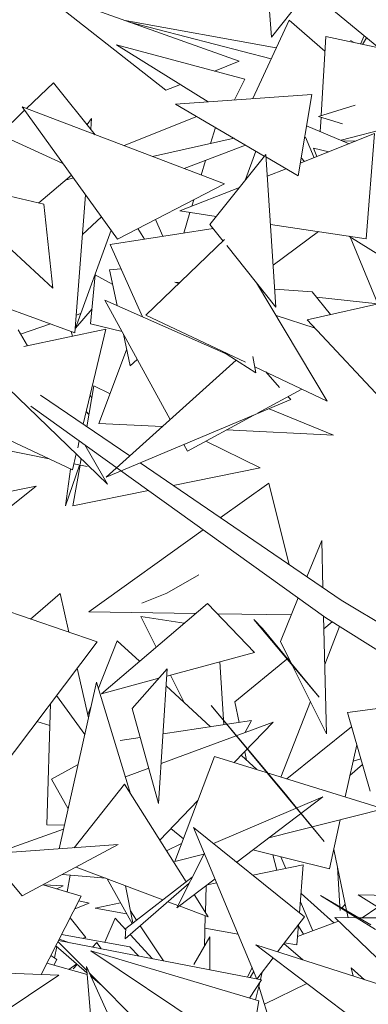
# Model space of a CAD drawing. Header units: metres. Extents: x -14.5 to 19.7, y -19.1 to 4.
# Tile 127 of 218: x 16.8158 to 16.8911, y 2.896 to 3.1086. Entities that reach past the tile are written whole.
import ezdxf

# ---------------------------------------------------------------- set-up
doc = ezdxf.new("R2010")
doc.units = ezdxf.units.M
doc.layers.add('G-IMPT', color=7, linetype='Continuous', lineweight=5)
doc.layers.add('L-PLNT', color=7, linetype='Continuous', lineweight=5, true_color=0x005900)

# ---------------------------------------------------------------- blocks, each defined once
blk = doc.blocks.new('ÁRVORES ORNAMENTAIS - Pequeno e Médio Porte - Ipê-roxo-2976198-A')
at = {"layer": 'G-IMPT', "color": 253, "true_color": 0xaaaaaa}
for p, q in [((6.39539, 3.1048), (6.39449, 3.11664)), ((6.40049, 3.1174), (6.42303, 3.09877)), ((6.37258, 3.09336), (6.3448, 3.11517)), ((6.3448, 3.11517), (6.3884, 3.0996)), ((6.40316, 3.11469), (6.39539, 3.1048)), ((6.3964, 3.10251), (6.36375, 3.1084)), ((6.39529, 3.1001), (6.36467, 3.10807)), ((6.39916, 3.1085), (6.39134, 3.09154)), ((6.39916, 3.1085), (6.40691, 3.10178)), ((6.38962, 3.09576), (6.36192, 3.10313)), ((6.3817, 3.09085), (6.36192, 3.10313)), ((6.40709, 3.10495), (6.40611, 3.08787)), ((6.40709, 3.10495), (6.41854, 3.10248)), ((6.41324, 3.10363), (6.41246, 3.10412)), ((6.41461, 3.10333), (6.4154, 3.10507)), ((6.41505, 3.10323), (6.41587, 3.10469)), ((6.38307, 3.0975), (6.3884, 3.0996)), ((6.34826, 3.09493), (6.34245, 3.08941)), ((6.34826, 3.09493), (6.35731, 3.08375)), ((6.38962, 3.09576), (6.38738, 3.09126)), ((6.37258, 3.09336), (6.37569, 3.09459)), ((6.40412, 3.09244), (6.37467, 3.09036)), ((6.37467, 3.09036), (6.39382, 3.07915)), ((6.40412, 3.09244), (6.4011, 3.07489)), ((6.34204, 3.08902), (6.33658, 3.08383)), ((6.38519, 3.07313), (6.34148, 3.08978)), ((6.34148, 3.08978), (6.36212, 3.06121)), ((6.41342, 3.09012), (6.40556, 3.0877)), ((6.35553, 3.08596), (6.35651, 3.08728)), ((6.35633, 3.08497), (6.35651, 3.08728)), ((6.36353, 3.08139), (6.37924, 3.08768)), ((6.40556, 3.0877), (6.41073, 3.08612)), ((6.4061, 3.08753), (6.40592, 3.08444)), ((6.42544, 3.08644), (6.41041, 3.08255)), ((6.33336, 3.0853), (6.3503, 3.07757)), ((6.38221, 3.08184), (6.38325, 3.08533)), ((6.41766, 3.08398), (6.40156, 3.07759)), ((6.41218, 3.0818), (6.40296, 3.08568)), ((6.41766, 3.08398), (6.41585, 3.0613)), ((6.38729, 3.08297), (6.36965, 3.07905)), ((6.40459, 3.07879), (6.40272, 3.0832)), ((6.41362, 3.08238), (6.41061, 3.08246)), ((6.3765, 3.07644), (6.38979, 3.0815)), ((6.38977, 3.07407), (6.39199, 3.08022)), ((6.40443, 3.08085), (6.40518, 3.07903)), ((6.40443, 3.08085), (6.40774, 3.08004)), ((6.38018, 3.07504), (6.38112, 3.0782)), ((6.39412, 3.07951), (6.38205, 3.06439)), ((6.39634, 3.04655), (6.39412, 3.07951)), ((6.39415, 3.07895), (6.4011, 3.07489)), ((6.40248, 3.07796), (6.40176, 3.07876)), ((6.39853, 3.07639), (6.39444, 3.07477)), ((6.34813, 3.05061), (6.32259, 3.07425)), ((6.32259, 3.07425), (6.34622, 3.06877)), ((6.34512, 3.06903), (6.35214, 3.07503)), ((6.35086, 3.07394), (6.35258, 3.07442)), ((6.38519, 3.07313), (6.36212, 3.06121)), ((6.38843, 3.07238), (6.3756, 3.0673)), ((6.35286, 3.041), (6.35521, 3.07078)), ((6.37816, 3.06831), (6.37858, 3.06972)), ((6.34813, 3.05061), (6.34622, 3.06877)), ((6.3756, 3.0673), (6.38343, 3.06613)), ((6.37643, 3.06252), (6.37776, 3.06697)), ((6.35862, 3.06606), (6.35453, 3.06218)), ((6.37191, 3.06183), (6.37033, 3.06546)), ((6.36072, 3.06315), (6.35306, 3.04199)), ((6.38277, 3.06349), (6.36052, 3.06008)), ((6.36795, 3.06122), (6.36652, 3.06349)), ((6.38492, 3.0608), (6.38205, 3.06439)), ((6.39514, 3.06439), (6.41585, 3.0613)), ((6.39573, 3.0556), (6.40555, 3.06283)), ((6.36824, 3.04483), (6.38524, 3.06111)), ((6.41207, 3.06186), (6.42267, 3.05527)), ((6.41235, 3.06169), (6.41834, 3.04722)), ((6.3675, 3.04444), (6.36052, 3.06008)), ((6.39634, 3.04655), (6.38569, 3.05984)), ((6.36288, 3.05479), (6.36037, 3.05461)), ((6.36205, 3.04685), (6.36037, 3.05461)), ((6.35629, 3.0429), (6.35731, 3.05353)), ((6.36107, 3.05139), (6.35731, 3.05353)), ((6.37536, 3.05165), (6.3745, 3.05193)), ((6.3745, 3.05193), (6.37558, 3.05186)), ((6.40742, 3.02625), (6.39212, 3.05181)), ((6.39608, 3.0504), (6.40414, 3.04983)), ((6.43117, 3.05009), (6.40306, 3.0438)), ((6.35286, 3.041), (6.32857, 3.04983)), ((6.37349, 3.02227), (6.35935, 3.04804)), ((6.35935, 3.04804), (6.3857, 3.0364)), ((6.40811, 3.04493), (6.40414, 3.04983)), ((6.41832, 3.04726), (6.40509, 3.04865)), ((6.3566, 3.04615), (6.35306, 3.04199)), ((6.3542, 3.04514), (6.35316, 3.04479)), ((6.36824, 3.04483), (6.38974, 3.03463)), ((6.40478, 3.04197), (6.39635, 3.04474)), ((6.42783, 3.01732), (6.40306, 3.0438)), ((6.34062, 3.04163), (6.34263, 3.03817)), ((6.34762, 3.0429), (6.34116, 3.0407)), ((6.35956, 3.04177), (6.34184, 3.03801)), ((6.35956, 3.04177), (6.35471, 3.02124)), ((6.35629, 3.0429), (6.36308, 3.04124)), ((6.35239, 3.04025), (6.35213, 3.04127)), ((6.36487, 3.03383), (6.36338, 3.04068)), ((6.35808, 3.02142), (6.36407, 3.03734)), ((6.33051, 3.03673), (6.35997, 3.00835)), ((6.35966, 3.00981), (6.38773, 3.03511)), ((6.36487, 3.03383), (6.36639, 3.03521)), ((6.3848, 3.03697), (6.39201, 3.03238)), ((6.39201, 3.03238), (6.39136, 3.0359)), ((6.39177, 3.03367), (6.40742, 3.02625)), ((6.35238, 3.01139), (6.31026, 3.03131)), ((6.39713, 3.02922), (6.39416, 3.03254)), ((6.35548, 3.02072), (6.35702, 3.02955)), ((6.35702, 3.02955), (6.3605, 3.02783)), ((6.39234, 3.02364), (6.40196, 3.02884)), ((6.36476, 3.0144), (6.34548, 3.02753)), ((6.3562, 3.02757), (6.35654, 3.02681)), ((6.39952, 3.02656), (6.39894, 3.0272)), ((6.40713, 2.97947), (6.3434, 3.02515)), ((6.39952, 3.02656), (6.35966, 3.00981)), ((6.39488, 3.02461), (6.4088, 3.01886)), ((6.35594, 3.02334), (6.35536, 3.024)), ((6.37722, 3.01547), (6.39156, 3.02322)), ((6.35808, 3.02142), (6.37178, 3.02073)), ((6.34735, 3.01377), (6.3242, 3.01848)), ((6.38565, 3.02003), (6.4088, 3.01886)), ((6.35386, 3.01765), (6.35351, 3.01617)), ((6.35506, 3.0168), (6.35997, 3.00835)), ((6.37722, 3.01547), (6.37645, 3.01687)), ((6.38117, 3.01761), (6.3929, 3.01181)), ((6.3532, 3.01486), (6.35238, 3.01139)), ((6.35406, 3.0126), (6.35428, 3.01383)), ((6.35084, 3.00366), (6.35393, 3.01243)), ((6.35249, 3.00364), (6.35403, 3.01241)), ((6.35553, 3.01211), (6.35269, 3.01268)), ((6.41039, 2.98331), (6.36698, 3.01289)), ((6.37413, 3.00801), (6.3929, 3.01181)), ((6.35198, 3.01158), (6.35084, 3.00366)), ((6.33231, 2.99817), (6.34456, 3.00786)), ((6.34456, 3.00786), (6.33596, 3.00617)), ((6.39477, 3.00856), (6.38431, 3.00108)), ((6.39477, 3.00856), (6.39919, 2.99094)), ((6.35249, 3.00364), (6.36881, 3.00694)), ((6.38063, 2.99846), (6.35588, 2.98077)), ((6.40303, 2.98833), (6.40625, 2.99618)), ((6.40625, 2.99618), (6.40649, 2.98597)), ((6.37966, 2.98877), (6.37274, 2.98482)), ((6.34972, 2.98471), (6.34328, 2.97921)), ((6.34972, 2.98471), (6.35162, 2.97636)), ((6.36734, 2.98263), (6.37274, 2.98482)), ((6.33226, 2.98298), (6.35769, 2.97429)), ((6.38152, 2.98258), (6.35866, 2.96308)), ((6.38152, 2.98258), (6.39168, 2.97196)), ((6.39732, 2.97439), (6.40115, 2.98375)), ((6.44116, 2.96475), (6.41039, 2.98331)), ((6.37897, 2.9804), (6.35588, 2.98077)), ((6.39965, 2.98008), (6.38367, 2.98033)), ((6.36715, 2.97978), (6.37651, 2.9783)), ((6.36715, 2.97978), (6.37048, 2.97316)), ((6.39345, 2.97714), (6.39158, 2.9791)), ((6.40568, 2.96237), (6.39158, 2.9791)), ((6.40664, 2.97982), (6.40724, 2.95442)), ((6.4067, 2.97712), (6.4085, 2.9786)), ((6.43581, 2.96143), (6.40713, 2.97947)), ((6.39345, 2.97714), (6.40568, 2.96237)), ((6.40688, 2.96938), (6.4101, 2.9776)), ((6.35769, 2.97429), (6.32723, 2.93388)), ((6.36207, 2.97451), (6.35798, 2.96427)), ((6.36207, 2.97451), (6.36687, 2.97008)), ((6.39732, 2.97439), (6.39971, 2.96957)), ((6.37277, 2.96687), (6.39168, 2.97196)), ((6.38423, 2.96995), (6.38506, 2.9564)), ((6.38749, 2.96136), (6.39907, 2.97086)), ((6.39986, 2.96927), (6.40724, 2.95442)), ((6.35339, 2.96859), (6.35583, 2.95787)), ((6.36528, 2.95992), (6.37287, 2.96843)), ((6.37099, 2.93941), (6.37287, 2.96843)), ((6.37354, 2.96708), (6.37649, 2.96121)), ((6.34949, 2.9296), (6.35757, 2.9656)), ((6.36494, 2.94147), (6.35757, 2.9656)), ((6.35866, 2.96308), (6.37107, 2.96642)), ((6.37263, 2.96477), (6.38218, 2.95596)), ((6.34685, 2.93477), (6.34762, 2.96094)), ((6.35503, 2.95427), (6.34896, 2.96271)), ((6.38749, 2.96136), (6.38838, 2.9569)), ((6.39739, 2.94509), (6.40377, 2.96141)), ((6.35636, 2.96022), (6.35569, 2.95852)), ((6.37099, 2.93941), (6.36528, 2.95992)), ((6.39839, 2.94137), (6.38237, 2.96051)), ((6.40678, 2.93116), (6.38237, 2.96051)), ((6.41176, 2.95905), (6.42415, 2.96063)), ((6.41176, 2.95905), (6.4167, 2.94207)), ((6.34471, 2.95707), (6.34748, 2.95625)), ((6.37155, 2.948), (6.39575, 2.95693)), ((6.39108, 2.95731), (6.37196, 2.95441)), ((6.38733, 2.9482), (6.39575, 2.95693)), ((6.39108, 2.95731), (6.38964, 2.95467)), ((6.39866, 2.9447), (6.41265, 2.95597)), ((6.36702, 2.95366), (6.36269, 2.953)), ((6.38964, 2.95051), (6.38999, 2.94874)), ((6.41132, 2.94079), (6.41379, 2.95208)), ((6.38309, 2.94951), (6.37446, 2.92685)), ((6.38309, 2.94951), (6.41956, 2.93825)), ((6.38887, 2.94978), (6.39223, 2.94669)), ((6.41467, 2.94905), (6.41301, 2.94855)), ((6.35358, 2.94781), (6.34788, 2.94461)), ((6.36381, 2.94515), (6.36887, 2.94702)), ((6.41504, 2.94777), (6.41232, 2.9454)), ((6.34788, 2.94461), (6.35143, 2.93825)), ((6.35274, 2.92983), (6.36363, 2.94355)), ((6.36363, 2.94355), (6.37694, 2.92245)), ((6.37123, 2.93149), (6.37949, 2.94006)), ((6.38284, 2.93077), (6.40647, 2.94083)), ((6.38787, 2.92671), (6.40647, 2.94083)), ((6.39839, 2.94137), (6.40166, 2.93739)), ((6.39482, 2.93199), (6.41956, 2.93825)), ((6.40176, 2.93726), (6.40678, 2.93116)), ((6.40791, 2.92525), (6.41024, 2.93589)), ((6.35044, 2.93382), (6.33578, 2.92861)), ((6.34685, 2.93477), (6.35064, 2.93473)), ((6.37633, 2.93177), (6.37366, 2.93402)), ((6.40247, 2.91494), (6.37855, 2.93423)), ((6.37855, 2.93423), (6.39224, 2.90149)), ((6.36222, 2.93051), (6.33393, 2.92848)), ((6.36222, 2.93051), (6.34154, 2.91942)), ((6.37268, 2.92919), (6.37596, 2.93078)), ((6.39136, 2.92936), (6.40791, 2.92525)), ((6.40884, 2.92948), (6.4116, 2.91626)), ((6.33393, 2.92848), (6.34154, 2.91942)), ((6.37446, 2.92685), (6.38078, 2.92844)), ((6.37493, 2.91689), (6.38088, 2.92865)), ((6.39655, 2.92498), (6.39564, 2.9283)), ((6.39847, 2.92538), (6.3974, 2.92786)), ((6.35316, 2.92566), (6.37192, 2.91858)), ((6.40225, 2.92617), (6.39136, 2.9239)), ((6.40142, 2.91578), (6.40225, 2.92617)), ((6.40963, 2.92569), (6.41014, 2.91712)), ((6.35025, 2.92409), (6.35957, 2.92324)), ((6.35122, 2.92029), (6.35191, 2.92394)), ((6.35986, 2.92313), (6.36525, 2.91345)), ((6.37826, 2.92346), (6.36389, 2.9124)), ((6.37493, 2.91689), (6.38318, 2.92315)), ((6.35424, 2.91937), (6.34608, 2.92186)), ((6.35039, 2.92161), (6.34625, 2.92181)), ((6.35039, 2.92161), (6.34899, 2.92097)), ((6.36374, 2.91018), (6.3776, 2.92216)), ((6.3638, 2.92164), (6.36545, 2.9136)), ((6.38126, 2.9217), (6.38109, 2.91585)), ((6.38355, 2.92227), (6.38145, 2.92184)), ((6.34561, 2.90247), (6.35424, 2.91937)), ((6.35374, 2.91839), (6.35596, 2.91788)), ((6.37866, 2.91972), (6.3817, 2.91489)), ((6.40882, 2.9136), (6.40175, 2.91993)), ((6.40593, 2.91956), (6.41784, 2.91218)), ((6.40593, 2.91956), (6.41683, 2.91322)), ((6.42872, 2.91936), (6.41408, 2.91969)), ((6.42197, 2.91472), (6.41408, 2.91969)), ((6.35286, 2.91666), (6.35596, 2.91788)), ((6.36275, 2.91794), (6.35727, 2.9168)), ((6.36408, 2.91556), (6.35727, 2.9168)), ((6.36492, 2.91619), (6.36623, 2.9142)), ((6.37299, 2.91818), (6.37517, 2.91735)), ((6.37542, 2.91726), (6.3817, 2.91489)), ((6.40431, 2.91193), (6.40161, 2.91816)), ((6.41015, 2.91695), (6.41019, 2.91628)), ((6.41063, 2.91683), (6.41131, 2.91767)), ((6.41497, 2.91474), (6.41833, 2.91701)), ((6.35527, 2.91046), (6.35185, 2.91469)), ((6.36157, 2.91465), (6.3594, 2.90942)), ((6.36388, 2.91214), (6.36157, 2.91465)), ((6.38107, 2.91513), (6.38088, 2.90857)), ((6.40247, 2.91494), (6.3967, 2.90736)), ((6.40101, 2.91071), (6.40987, 2.91399)), ((6.40907, 2.91475), (6.41343, 2.91474)), ((6.40907, 2.91475), (6.41814, 2.90606)), ((6.41165, 2.91601), (6.41192, 2.91474)), ((6.41423, 2.91474), (6.45479, 2.91465)), ((6.36374, 2.91018), (6.36389, 2.9124)), ((6.36702, 2.91301), (6.37202, 2.90541)), ((6.38819, 2.91117), (6.38099, 2.91248)), ((6.40086, 2.90886), (6.40122, 2.9133)), ((6.4023, 2.91118), (6.40119, 2.91289)), ((6.3932, 2.90133), (6.34934, 2.90978)), ((6.34949, 2.91007), (6.35184, 2.9093)), ((6.3648, 2.90842), (6.35004, 2.91114)), ((6.35527, 2.91046), (6.35465, 2.91029)), ((6.36964, 2.90587), (6.36482, 2.91111)), ((6.38207, 2.91063), (6.37858, 2.9046)), ((6.38207, 2.91063), (6.38203, 2.90348)), ((6.34851, 2.90605), (6.34898, 2.90849)), ((6.34877, 2.90866), (6.3555, 2.90286)), ((6.35545, 2.90336), (6.34925, 2.90959)), ((6.39056, 2.88472), (6.35635, 2.90761)), ((6.39263, 2.8968), (6.35635, 2.90761)), ((6.35669, 2.90837), (6.35763, 2.90941)), ((6.35857, 2.908), (6.35763, 2.90941)), ((6.3648, 2.90842), (6.36668, 2.90644)), ((6.41855, 2.88882), (6.39198, 2.90888)), ((6.39198, 2.90888), (6.42448, 2.89845)), ((6.39805, 2.90913), (6.40215, 2.90561)), ((6.40086, 2.90886), (6.39821, 2.90934)), ((6.34771, 2.90659), (6.34902, 2.90571)), ((6.34835, 2.90448), (6.34902, 2.90571)), ((6.39571, 2.90606), (6.39224, 2.90149)), ((6.32364, 2.9034), (6.34944, 2.90231)), ((6.34685, 2.9049), (6.35553, 2.90245)), ((6.35157, 2.90357), (6.35332, 2.90474)), ((6.35255, 2.90371), (6.3534, 2.90466)), ((6.3688, 2.8748), (6.35538, 2.90418)), ((6.35807, 2.87398), (6.35538, 2.90418)), ((6.39119, 2.90399), (6.39019, 2.90191)), ((6.41547, 2.90134), (6.41262, 2.90391)), ((6.41303, 2.90212), (6.41262, 2.90391)), ((6.32149, 2.88368), (6.34944, 2.90231)), ((6.37733, 2.88139), (6.35601, 2.90281)), ((6.3563, 2.90216), (6.35879, 2.90001)), ((6.3932, 2.90133), (6.39065, 2.89739)), ((6.3908, 2.9018), (6.39154, 2.90316)), ((6.39297, 2.90138), (6.39335, 2.90295)), ((6.39194, 2.89701), (6.39283, 2.90076)), ((6.3964, 2.88779), (6.39263, 2.89993)), ((6.40304, 2.90053), (6.39383, 2.89608)), ((6.39056, 2.88472), (6.39263, 2.8968))]:
    blk.add_line(p, q, dxfattribs=at)

msp = doc.modelspace()

# ---------------------------------------------------------------- block references
at = {"layer": 'L-PLNT', "color": 253, "true_color": 0xaaaaaa}
msp.add_blockref('ÁRVORES ORNAMENTAIS - Pequeno e Médio Porte - Ipê-roxo-2976198-A', (10.47483, 0), dxfattribs=at)

doc.saveas('drawing.dxf')
